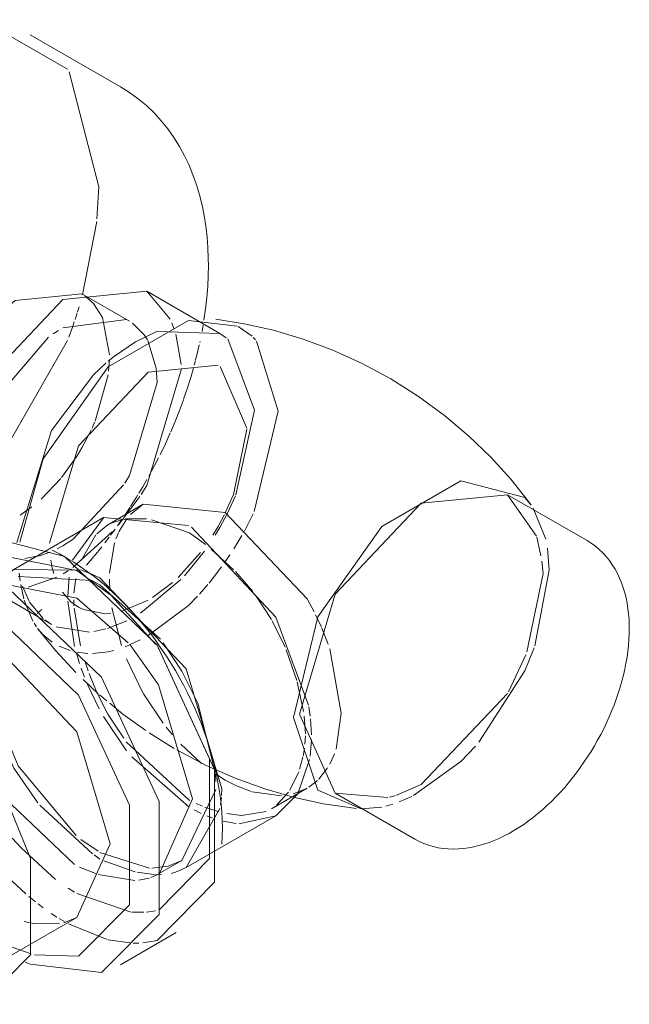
# Model space of a CAD drawing. Header units: inches. Extents: x -332 to 1204, y -60 to 270.
# Tile 26 of 91: x -154.84 to -151.98, y -2.81 to 1.8. Entities that reach past the tile are written whole.
import ezdxf

# ---------------------------------------------------------------- set-up
doc = ezdxf.new("R2010")
doc.units = ezdxf.units.IN
doc.header["$MEASUREMENT"] = 0
doc.layers.add('P-SANR-FIXT', color=6, linetype='Continuous', lineweight=9)

# ---------------------------------------------------------------- blocks, each defined once
blk = doc.blocks.new('Water Closet-Wall Mounted-Sloan-Valve-WETS-24501201 - WETS-2450_1201-2933277-HOT AND COLD WATER RISER DIAGRAM')
at = {"layer": 'P-SANR-FIXT'}
for p, q in [((-154.3651, 1.4855), (-154.7884, 1.7299)), ((-154.4663, 1.018), (-154.6056, 1.556)), ((-154.4759, 0.867), (-154.4663, 1.018)), ((-154.5427, 0.5116), (-154.4771, 0.8551)), ((-154.3236, 0.3876), (-154.5465, 0.5163)), ((-153.9008, 0.331), (-154.2424, 0.5282)), ((-154.1321, 0.3979), (-154.2424, 0.5282)), ((-154.4918, 0.4709), (-154.532, 0.5071)), ((-154.4502, 0.4049), (-154.4915, 0.4707)), ((-154.5781, 0.3963), (-154.5681, 0.4267)), ((-154.5665, 0.4316), (-154.5591, 0.4555)), ((-154.3381, 0.3952), (-154.6361, 0.3566)), ((-154.5909, 0.3592), (-154.582, 0.3849)), ((-154.4171, 0.2302), (-154.4502, 0.4049)), ((-154.2541, 0.3235), (-154.3098, 0.3789)), ((-154.115, 0.3544), (-154.1245, 0.3802)), ((-153.9835, 0.3404), (-153.9785, 0.3694)), ((-154.6552, 0.3451), (-154.6812, 0.328)), ((-154.6078, 0.3135), (-154.5909, 0.3592)), ((-154.2396, 0.3007), (-154.2541, 0.3234)), ((-154.0809, 0.185), (-154.1066, 0.3271)), ((-153.7493, 0.3178), (-153.8137, 0.3625)), ((-155.0045, -0.3845), (-154.6137, 0.2981)), ((-154.1983, 0.1684), (-154.2377, 0.2971)), ((-153.9941, 0.2874), (-153.9929, 0.2934)), ((-153.7377, -0.0295), (-153.8631, 0.3046)), ((-153.7324, 0.3002), (-153.7434, 0.3121)), ((-153.6273, -0.0337), (-153.7278, 0.2949)), ((-154.4324, 0.1923), (-154.4917, 0.1364)), ((-154.3934, 0.2246), (-154.4227, 0.2007)), ((-154.4216, 0.1541), (-154.4175, 0.2078)), ((-154.0199, 0.1813), (-154.0141, 0.2041)), ((-154.1942, 0.1015), (-154.1983, 0.1684)), ((-153.773, -0.1133), (-153.8984, 0.1754)), ((-154.4845, -0.0797), (-154.424, 0.136)), ((-153.8248, -0.425), (-153.7377, -0.0295)), ((-153.7387, -0.5034), (-153.6273, -0.0337)), ((-154.4987, -0.1124), (-154.4865, -0.0847)), ((-154.5256, -0.1675), (-154.5029, -0.1217)), ((-153.8364, -0.4243), (-153.773, -0.1179)), ((-154.5465, -0.2054), (-154.5256, -0.1675)), ((-154.5689, -0.2425), (-154.5465, -0.2054)), ((-154.6422, -0.3446), (-154.5689, -0.2425)), ((-154.7372, -0.4452), (-154.6457, -0.3488)), ((-154.5869, -0.6324), (-154.3509, -0.3789)), ((-154.374, -0.5641), (-154.2748, -0.4331)), ((-154.3185, -0.4806), (-154.2907, -0.4367)), ((-154.2907, -0.4367), (-154.284, -0.4255)), ((-153.8728, -0.5069), (-153.8365, -0.4245)), ((-153.8649, -0.5119), (-153.8267, -0.4297)), ((-152.1798, -0.6399), (-152.5525, -0.4247)), ((-152.5525, -0.4247), (-152.4166, -0.6196)), ((-154.836, -0.5213), (-154.7809, -0.4822)), ((-154.2587, -0.4697), (-154.4255, -0.566)), ((-154.3439, -0.5189), (-154.3212, -0.4849)), ((-154.3191, -0.5179), (-154.2587, -0.4697)), ((-154.2587, -0.4697), (-153.8748, -0.5077)), ((-152.3726, -0.6327), (-152.432, -0.4872)), ((-154.4449, -0.5323), (-154.8648, -0.7747)), ((-154.5896, -0.7319), (-154.4451, -0.5324)), ((-154.4449, -0.5323), (-154.0476, -0.5689)), ((-154.4137, -0.5597), (-154.3518, -0.5392)), ((-154.3796, -0.5706), (-154.3588, -0.5409)), ((-154.3736, -0.5991), (-154.3393, -0.542)), ((-154.3421, -0.5376), (-154.2432, -0.5386)), ((-154.2197, -0.5426), (-154.0416, -0.6041)), ((-153.785, -0.5954), (-153.7434, -0.5137)), ((-154.5895, -0.7665), (-154.4026, -0.5966)), ((-154.4769, -0.6086), (-154.4255, -0.566)), ((-154.4116, -0.6144), (-154.3905, -0.5858)), ((-155.0037, -0.6164), (-154.6285, -0.715)), ((-154.6361, -0.664), (-154.5869, -0.6324)), ((-154.5504, -0.7337), (-154.4805, -0.6127)), ((-154.4395, -0.6509), (-154.4189, -0.6243)), ((-154.3873, -0.6319), (-154.3754, -0.6031)), ((-154.0416, -0.6041), (-153.9678, -0.658)), ((-153.8344, -0.6786), (-153.7964, -0.6158)), ((-152.4154, -0.6235), (-152.3956, -0.7114)), ((-154.662, -0.6781), (-154.6361, -0.664)), ((-154.4889, -0.7126), (-154.4534, -0.669)), ((-154.4171, -0.7931), (-154.3937, -0.6508)), ((-154.0659, -0.8052), (-153.9723, -0.6893)), ((-153.9406, -0.6799), (-153.8353, -0.7761)), ((-152.3575, -0.7781), (-152.3647, -0.6756)), ((-154.8135, -0.7235), (-154.7406, -0.7099)), ((-154.7406, -0.7099), (-154.6961, -0.6939)), ((-154.6925, -0.7317), (-154.6875, -0.7597)), ((-154.5252, -0.7551), (-154.4906, -0.7146)), ((-154.0957, -0.8133), (-153.99, -0.6958)), ((-153.8782, -0.744), (-153.8528, -0.7069)), ((-152.3918, -0.7363), (-152.3854, -0.7942)), ((-154.6873, -0.7608), (-154.6785, -0.7946)), ((-154.6338, -0.7953), (-154.6113, -0.7814)), ((-154.5708, -0.7806), (-154.411, -0.8957)), ((-154.5455, -0.7795), (-154.5002, -0.7974)), ((-153.9505, -0.8391), (-153.8918, -0.7629)), ((-152.4238, -1.1325), (-152.3575, -0.7781)), ((-154.4975, -0.827), (-154.8453, -0.8084)), ((-154.8398, -0.793), (-154.8354, -0.8289)), ((-154.7986, -0.8573), (-154.664, -0.8115)), ((-154.612, -0.9016), (-154.6062, -0.8113)), ((-154.5835, -0.8864), (-154.5745, -0.8177)), ((-154.5002, -0.7974), (-154.4615, -0.8147)), ((-154.4615, -0.8464), (-154.4959, -0.8278)), ((-154.4157, -0.8756), (-154.4177, -0.8212)), ((-154.2712, -0.9799), (-154.0823, -0.8228)), ((-153.8266, -0.7851), (-153.7456, -0.8789)), ((-152.3854, -0.7942), (-152.4617, -1.1605)), ((-154.8924, -0.8472), (-154.5708, -0.9096)), ((-154.8329, -0.8452), (-154.8185, -0.9121)), ((-154.8249, -0.8527), (-154.7937, -0.9238)), ((-154.1784, -1.1018), (-154.4615, -0.8464)), ((-154.2157, -0.9071), (-154.1211, -0.8364)), ((-153.9948, -0.8902), (-153.9561, -0.8458)), ((-154.8933, -0.9144), (-154.7507, -0.9967)), ((-154.8167, -0.9184), (-154.7762, -1.0174)), ((-154.6373, -0.8816), (-154.5974, -0.9266)), ((-154.5837, -0.945), (-154.5845, -0.9175)), ((-154.5708, -0.9096), (-154.3297, -1.1187)), ((-154.407, -0.8992), (-154.2019, -1.125)), ((-154.3629, -0.9719), (-154.2356, -0.919)), ((-153.7328, -0.8956), (-153.6578, -1.0093)), ((-154.791, -0.9284), (-154.7285, -1.0042)), ((-154.7564, -0.9816), (-154.7343, -0.9628)), ((-154.5805, -1.1357), (-154.6116, -0.9242)), ((-154.5523, -1.1334), (-154.5831, -0.9557)), ((-154.5392, -0.9632), (-154.4379, -0.9821)), ((-154.3615, -1.1311), (-154.4065, -0.954)), ((-154.7398, -1.003), (-154.6882, -1.0328)), ((-154.7196, -1.0116), (-154.6882, -1.0328)), ((-154.4348, -0.982), (-154.4109, -0.9804)), ((-153.4511, -0.9873), (-153.4244, -1.0448)), ((-154.7704, -1.0271), (-154.7596, -1.0436)), ((-154.7529, -1.0527), (-154.7277, -1.0819)), ((-154.6676, -1.0435), (-154.5106, -1.0682)), ((-154.4897, -1.0657), (-154.4335, -1.0538)), ((-154.4269, -1.0519), (-154.336, -1.016)), ((-153.6545, -1.015), (-153.5941, -1.1397)), ((-153.4221, -1.05), (-153.3926, -1.1249)), ((-154.7277, -1.0819), (-154.6859, -1.1159)), ((-154.3434, -1.1373), (-154.2732, -1.1054)), ((-154.6522, -1.1349), (-154.6007, -1.1545)), ((-153.5891, -1.152), (-153.5401, -1.2947)), ((-154.5569, -1.2157), (-154.5708, -1.1711)), ((-154.5695, -1.162), (-154.518, -1.1683)), ((-154.2587, -1.3562), (-154.338, -1.194)), ((-152.4669, -1.1746), (-152.5475, -1.3478)), ((-154.5338, -1.2796), (-154.5494, -1.2378)), ((-154.5167, -1.2502), (-154.5307, -1.2082)), ((-154.541, -1.2898), (-154.4695, -1.3575)), ((-154.4768, -1.3507), (-154.5125, -1.2617)), ((-154.4654, -1.4271), (-154.5198, -1.3137)), ((-153.5381, -1.3017), (-153.5076, -1.4407)), ((-154.4638, -1.3622), (-154.4293, -1.3907)), ((-154.1659, -1.4956), (-154.2583, -1.3569)), ((-153.9212, -1.724), (-154.0037, -1.4007)), ((-153.4832, -1.419), (-153.4771, -1.4628)), ((-154.3366, -1.6242), (-154.4449, -1.4637)), ((-153.3596, -1.8226), (-153.5268, -1.4531)), ((-153.5045, -1.4623), (-153.4988, -1.5443)), ((-153.4758, -1.4745), (-153.4713, -1.5502)), ((-154.1224, -1.5495), (-154.1515, -1.5142)), ((-154.2318, -1.5404), (-154.1138, -1.6132)), ((-153.4989, -1.555), (-153.5012, -1.5933)), ((-154.0416, -1.8577), (-154.3384, -1.582)), ((-153.9867, -1.6833), (-154.0825, -1.5938)), ((-153.5033, -1.6114), (-153.5098, -1.6492)), ((-153.4713, -1.5711), (-153.477, -1.6503)), ((-154.0448, -1.8876), (-154.313, -1.6534)), ((-153.511, -1.655), (-153.5266, -1.7107)), ((-153.3626, -1.6379), (-153.3848, -1.6874)), ((-153.9483, -1.6622), (-153.9483, -2.1293)), ((-153.4793, -1.6658), (-153.5353, -1.8264)), ((-153.395, -1.7049), (-153.4363, -1.7573)), ((-153.8748, -1.7614), (-153.9209, -1.7325)), ((-153.9188, -1.7682), (-153.9205, -1.7331)), ((-153.5307, -1.7225), (-153.5723, -1.8081)), ((-153.8227, -1.7886), (-153.8748, -1.7614)), ((-153.7527, -1.8158), (-153.8226, -1.7887)), ((-153.4431, -1.7639), (-153.4835, -1.795)), ((-154.0776, -2.1381), (-153.9188, -1.805)), ((-153.8927, -1.843), (-153.8967, -1.8791)), ((-153.6104, -1.8347), (-153.7486, -1.8171)), ((-153.6578, -1.8958), (-153.4909, -1.7994)), ((-153.5353, -1.8264), (-153.6383, -1.9294)), ((-153.5785, -1.8175), (-153.634, -1.8794)), ((-153.4977, -1.8032), (-153.557, -1.8263)), ((-153.3596, -1.8226), (-152.9869, -2.0378)), ((-153.1123, -1.8427), (-153.3596, -1.8226)), ((-153.0806, -1.8348), (-153.1054, -1.8412)), ((-153.0595, -1.8641), (-153.0002, -1.8384)), ((-154.5808, -2.1563), (-154.8764, -1.8759)), ((-154.4962, -2.1074), (-154.7433, -1.8793)), ((-153.9811, -1.8839), (-154.0109, -1.8716)), ((-153.9046, -1.9096), (-153.9701, -1.8881)), ((-153.2387, -1.8961), (-153.141, -1.8877)), ((-153.1221, -1.8835), (-153.0903, -1.8747)), ((-154.0582, -2.1718), (-153.6383, -1.9294)), ((-153.9873, -1.9179), (-154.0198, -1.9016)), ((-153.9346, -1.9396), (-153.9605, -1.9296)), ((-153.8, -1.927), (-153.8672, -1.9185)), ((-153.6383, -1.9294), (-153.8108, -1.9664)), ((-153.683, -1.9082), (-153.7979, -1.927)), ((-153.8233, -1.9654), (-153.8843, -1.9548)), ((-154.8315, -2.0791), (-154.8724, -2.0329)), ((-154.551, -2.0398), (-154.4701, -2.095)), ((-154.6694, -2.2266), (-154.8315, -2.0791)), ((-154.4615, -2.1319), (-154.4892, -2.1124)), ((-154.4615, -2.1001), (-154.2303, -2.1739)), ((-154.2974, -2.1915), (-154.4437, -2.14)), ((-154.2181, -2.1741), (-154.1428, -2.1648)), ((-154.1869, -2.2013), (-154.0776, -2.1381)), ((-153.9483, -2.1293), (-154.1843, -2.3694)), ((-154.1428, -2.1648), (-154.0776, -2.1381)), ((-154.4779, -2.2013), (-154.5581, -2.1691)), ((-154.2981, -2.2324), (-154.4698, -2.2041)), ((-154.2099, -2.2045), (-154.2876, -2.1937)), ((-154.1913, -2.2038), (-154.224, -2.2183)), ((-154.1741, -2.2045), (-154.2064, -2.2047)), ((-154.1083, -2.1934), (-154.1284, -2.1985)), ((-154.8096, -2.2938), (-154.8926, -2.2156)), ((-154.2301, -2.2204), (-154.2796, -2.2309)), ((-154.5809, -2.2862), (-154.611, -2.2675)), ((-154.3154, -2.3797), (-154.5708, -2.2921)), ((-154.7642, -2.3316), (-154.7951, -2.3062)), ((-154.7271, -2.3598), (-154.7516, -2.3414)), ((-154.6633, -2.4034), (-154.6897, -2.3861)), ((-154.2564, -2.3808), (-154.3106, -2.3801)), ((-154.2007, -2.3734), (-154.2437, -2.3799)), ((-155.0111, -2.6591), (-154.5704, -2.4046)), ((-154.8174, -2.4235), (-154.7726, -2.434)), ((-154.7722, -2.4341), (-154.651, -2.4345)), ((-154.6285, -2.4244), (-154.6522, -2.4102)), ((-154.6312, -2.4298), (-154.5704, -2.4046)), ((-154.4285, -2.5081), (-154.6096, -2.435)), ((-154.3653, -2.6265), (-154.1051, -2.4762)), ((-154.3218, -2.5246), (-154.424, -2.5092)), ((-154.2789, -2.5249), (-154.3064, -2.5252)), ((-154.1934, -2.5123), (-154.2607, -2.5237)), ((-154.7846, -2.5756), (-154.8734, -2.5436)), ((-154.7889, -2.6244), (-154.8126, -2.614)), ((-154.4537, -2.6626), (-154.7889, -2.6244))]:
    blk.add_line(p, q, dxfattribs=at)
for points in [[(-154.6137, 1.5679, 0), (-155.0161, 1.8002, 0), (-155.2637, 1.7763, 0)], [(-154.3651, 1.4855, 0), (-154.3227, 1.4591, 0), (-154.2823, 1.4298, 0), (-154.244, 1.3978, 0), (-154.2081, 1.3635, 0), (-154.1745, 1.3269, 0), (-154.1435, 1.2883, 0), (-154.115, 1.248, 0), (-154.089, 1.2062, 0), (-154.0655, 1.1629, 0), (-154.0445, 1.1185, 0), (-154.0259, 1.073, 0), (-154.0095, 1.0266, 0), (-153.9955, 0.9793, 0), (-153.9835, 0.9312, 0), (-153.9737, 0.8825, 0), (-153.9659, 0.8331, 0), (-153.9601, 0.7832, 0), (-153.9562, 0.7327, 0), (-153.9541, 0.6818, 0), (-153.9538, 0.6493, 0)], [(-153.9744, 0.3933, 0), (-153.967, 0.446, 0), (-153.9611, 0.4985, 0), (-153.957, 0.5507, 0), (-153.9545, 0.6026, 0), (-153.9538, 0.6493, 0)], [(-154.5465, 0.5163, 0), (-154.859, 0.4853, 0), (-155.0539, 0.3204, 0)], [(-154.2424, 0.5282, 0), (-154.6361, 0.4892, 0), (-155.0291, 0.0748, 0)], [(-153.8181, 0.3646, 0), (-154.0476, 0.3917, 0), (-154.4236, 0.1746, 0), (-154.7277, -0.2562, 0), (-154.8369, -0.6468, 0)], [(-153.9185, 0.3976, 0), (-153.7858, 0.3763, 0), (-153.6492, 0.3453, 0), (-153.5103, 0.3039, 0), (-153.3709, 0.252, 0), (-153.2331, 0.1896, 0), (-153.0987, 0.1172, 0), (-152.9698, 0.0358, 0), (-152.848, -0.0535, 0), (-152.7347, -0.149, 0), (-152.6308, -0.2492, 0), (-152.5372, -0.3524, 0), (-152.454, -0.4567, 0), (-152.4415, -0.4736, 0)], [(-154.1955, 0.3389, 0), (-154.2945, 0.292, 0), (-154.3934, 0.2246, 0)], [(-153.8699, 0.3101, 0), (-153.9008, 0.331, 0), (-154.1955, 0.3389, 0)], [(-154.7024, 0.3126, 0), (-154.9486, 0.0267, 0), (-155.0473, -0.2042, 0)], [(-154.0133, 0.2072, 0), (-154.0063, 0.2344, 0), (-153.9965, 0.2769, 0)], [(-153.9085, 0.1816, 0), (-154.2356, 0.1492, 0), (-154.5627, -0.1961, 0), (-154.6981, -0.652, 0)], [(-154.2689, -0.4241, 0), (-154.2424, -0.381, 0), (-154.0796, 0.1642, 0)], [(-154.0697, 0.0225, 0), (-154.0517, 0.0753, 0), (-154.0351, 0.1283, 0), (-154.0231, 0.1702, 0)], [(-154.4917, 0.1364, 0), (-154.6882, -0.1236, 0), (-154.8509, -0.6492, 0)], [(-154.3454, -0.3702, 0), (-154.3236, -0.3341, 0), (-154.1942, 0.1015, 0)], [(-154.1303, -0.1306, 0), (-154.1099, -0.0825, 0), (-154.0891, -0.0301, 0), (-154.071, 0.019, 0)], [(-154.1801, -0.2374, 0), (-154.1554, -0.1862, 0), (-154.132, -0.1345, 0)], [(-154.2331, -0.3383, 0), (-154.206, -0.2881, 0), (-154.1874, -0.2518, 0)], [(-154.2788, -0.4169, 0), (-154.2613, -0.3879, 0), (-154.2415, -0.353, 0)], [(-152.4415, -0.4736, 0), (-152.4718, -0.4379, 0), (-152.7711, -0.3596, 0), (-153.141, -0.5731, 0), (-153.4403, -0.997, 0), (-153.5546, -1.4692, 0)], [(-153.5268, -1.4531, 0), (-153.3596, -0.8907, 0), (-152.9561, -0.4647, 0), (-152.5525, -0.4247, 0)], [(-153.9333, -0.6148, 0), (-153.9085, -0.5738, 0), (-153.8784, -0.5181, 0)], [(-153.9221, -0.614, 0), (-153.9008, -0.5782, 0), (-153.8649, -0.5119, 0)], [(-153.8748, -0.5077, 0), (-153.4909, -0.913, 0), (-153.4582, -0.9733, 0)], [(-154.0329, -0.5774, 0), (-153.6383, -0.998, 0), (-153.4847, -1.4102, 0)], [(-152.1798, -0.6399, 0), (-152.1599, -0.6523, 0), (-152.1408, -0.6661, 0), (-152.1228, -0.6812, 0), (-152.1057, -0.6975, 0), (-152.0898, -0.7149, 0), (-152.075, -0.7333, 0), (-152.0613, -0.7527, 0), (-152.0487, -0.7729, 0), (-152.0373, -0.7939, 0), (-152.027, -0.8156, 0), (-152.0179, -0.838, 0), (-152.0098, -0.861, 0), (-152.0028, -0.8846, 0), (-151.9968, -0.9086, 0), (-151.9918, -0.9332, 0), (-151.9879, -0.9582, 0), (-151.9849, -0.9837, 0), (-151.9829, -1.0095, 0), (-151.9819, -1.0357, 0), (-151.9817, -1.0525, 0)], [(-154.6849, -0.685, 0), (-154.6516, -0.702, 0), (-154.6219, -0.7186, 0)], [(-155.0147, -0.7247, 0), (-154.9555, -0.7029, 0), (-154.5708, -0.7806, 0)], [(-154.6285, -0.715, 0), (-154.1934, -1.1295, 0), (-153.9245, -1.712, 0), (-153.9245, -2.2402, 0), (-154.1934, -2.5123, 0)], [(-153.8905, -2.061, 0), (-153.8886, -2.0236, 0), (-153.8881, -1.9861, 0), (-153.8888, -1.9485, 0), (-153.8908, -1.9109, 0), (-153.8941, -1.8731, 0), (-153.8985, -1.8354, 0), (-153.904, -1.7977, 0), (-153.9107, -1.7599, 0), (-153.9185, -1.7222, 0), (-153.9273, -1.6846, 0), (-153.9372, -1.647, 0), (-153.9481, -1.6096, 0), (-153.9599, -1.5723, 0), (-153.9728, -1.5351, 0), (-153.9866, -1.4982, 0), (-154.0014, -1.4615, 0), (-154.017, -1.4251, 0), (-154.0336, -1.389, 0), (-154.051, -1.3533, 0), (-154.0692, -1.3179, 0), (-154.0883, -1.2829, 0), (-154.1082, -1.2483, 0), (-154.1289, -1.2142, 0), (-154.1504, -1.1807, 0), (-154.1726, -1.1477, 0), (-154.1955, -1.1152, 0), (-154.2192, -1.0834, 0), (-154.2435, -1.0522, 0), (-154.2685, -1.0218, 0), (-154.2942, -0.992, 0), (-154.3205, -0.963, 0), (-154.3474, -0.9348, 0), (-154.3749, -0.9074, 0), (-154.4031, -0.8808, 0), (-154.4318, -0.8552, 0), (-154.4611, -0.8304, 0), (-154.491, -0.8067, 0), (-154.5214, -0.7839, 0), (-154.5524, -0.7621, 0), (-154.584, -0.7415, 0), (-154.6161, -0.7219, 0), (-154.6219, -0.7186, 0)], [(-154.9096, -0.8098, 0), (-154.8648, -0.7747, 0), (-154.548, -0.7786, 0)], [(-154.4615, -0.8147, 0), (-154.0582, -1.2404, 0), (-153.8911, -1.8026, 0), (-153.8921, -1.8344, 0)], [(-154.8887, -0.8653, 0), (-154.4537, -1.2797, 0), (-154.1848, -1.8623, 0), (-154.1848, -2.3905, 0), (-154.4537, -2.6626, 0)], [(-154.2357, -1.0849, 0), (-154.0476, -0.9445, 0), (-154.0045, -0.9008, 0)], [(-154.5974, -0.9266, 0), (-154.5627, -0.9514, 0), (-154.5392, -0.9632, 0)], [(-154.9464, -0.9975, 0), (-154.5617, -1.364, 0), (-154.324, -1.8791, 0), (-154.324, -2.3462, 0), (-154.5617, -2.5868, 0), (-154.7687, -2.58, 0)], [(-154.7547, -1.0508, 0), (-154.67, -1.1551, 0), (-154.5748, -1.2579, 0)], [(-152.9869, -2.0378, 0), (-152.9661, -2.0488, 0), (-152.9447, -2.0584, 0), (-152.9226, -2.0665, 0), (-152.8999, -2.0731, 0), (-152.8769, -2.0783, 0), (-152.8536, -2.0819, 0), (-152.83, -2.0841, 0), (-152.8062, -2.0848, 0), (-152.7823, -2.0842, 0), (-152.7583, -2.0822, 0), (-152.7344, -2.079, 0), (-152.7104, -2.0745, 0), (-152.6865, -2.0688, 0), (-152.6626, -2.0619, 0), (-152.6389, -2.0539, 0), (-152.6152, -2.0448, 0), (-152.5917, -2.0347, 0), (-152.5683, -2.0235, 0), (-152.5451, -2.0113, 0), (-152.5221, -1.9981, 0), (-152.4993, -1.9841, 0), (-152.4766, -1.969, 0), (-152.4542, -1.9531, 0), (-152.4321, -1.9364, 0), (-152.4102, -1.9188, 0), (-152.3887, -1.9004, 0), (-152.3674, -1.8812, 0), (-152.3465, -1.8613, 0), (-152.326, -1.8406, 0), (-152.3058, -1.8193, 0), (-152.286, -1.7973, 0), (-152.2667, -1.7746, 0), (-152.2478, -1.7514, 0), (-152.2294, -1.7276, 0), (-152.2115, -1.7033, 0), (-152.1941, -1.6784, 0), (-152.1772, -1.6531, 0), (-152.1609, -1.6274, 0), (-152.1452, -1.6013, 0), (-152.1301, -1.5748, 0), (-152.1157, -1.548, 0), (-152.1018, -1.5209, 0), (-152.0886, -1.4935, 0), (-152.0762, -1.4659, 0), (-152.0644, -1.4382, 0), (-152.0533, -1.4103, 0), (-152.043, -1.3823, 0), (-152.0334, -1.3542, 0), (-152.0245, -1.326, 0), (-152.0165, -1.2979, 0), (-152.0093, -1.2698, 0), (-152.0028, -1.2418, 0), (-151.9972, -1.2138, 0), (-151.9925, -1.186, 0), (-151.9886, -1.1584, 0), (-151.9855, -1.1309, 0), (-151.9833, -1.1037, 0), (-151.9821, -1.0767, 0), (-151.9817, -1.0525, 0)], [(-154.5704, -2.4046, 0), (-154.4146, -2.0603, 0), (-154.5704, -1.5362, 0), (-154.9464, -1.1392, 0)], [(-154.3209, -1.1286, 0), (-154.1869, -1.3148, 0), (-154.0279, -1.8498, 0), (-154.1833, -2.1991, 0)], [(-154.1885, -1.1437, 0), (-154.1861, -1.1471, 0), (-153.9483, -1.6622, 0)], [(-154.0037, -1.4007, 0), (-154.0776, -1.2517, 0), (-154.165, -1.1193, 0)], [(-153.3849, -1.1472, 0), (-153.3319, -1.448, 0), (-153.3554, -1.6168, 0)], [(-152.6861, -1.5846, 0), (-152.4718, -1.2503, 0), (-152.4273, -1.1421, 0)], [(-154.4969, -1.1689, 0), (-154.4236, -1.1615, 0), (-154.3962, -1.155, 0)], [(-154.3506, -1.566, 0), (-154.4255, -1.4525, 0), (-154.4736, -1.358, 0)], [(-152.5525, -1.3566, 0), (-152.9561, -1.7826, 0), (-153.0753, -1.8333, 0)], [(-154.9731, -1.3874, 0), (-154.8453, -1.6949, 0), (-154.5737, -2.0217, 0)], [(-154.4162, -1.4015, 0), (-154.3548, -1.4522, 0), (-154.2472, -1.5294, 0)], [(-154.7521, -1.8687, 0), (-154.8648, -1.7061, 0), (-154.9738, -1.4541, 0)], [(-153.5546, -1.4692, 0), (-153.4403, -1.8095, 0), (-153.2387, -1.8961, 0)], [(-152.9923, -1.8344, 0), (-152.7711, -1.6742, 0), (-152.7023, -1.603, 0)], [(-154.102, -1.6205, 0), (-153.967, -1.6915, 0), (-153.9245, -1.7102, 0)], [(-155.016, -2.8119, 0), (-154.7866, -2.5798, 0), (-154.7866, -2.1291, 0), (-154.9444, -1.7434, 0)], [(-153.9245, -1.7102, 0), (-153.8288, -1.7523, 0), (-153.6894, -1.8027, 0), (-153.5507, -1.8425, 0), (-153.4146, -1.8721, 0), (-153.2826, -1.892, 0), (-153.2617, -1.8943, 0)], [(-153.8994, -1.8954, 0), (-154.0582, -2.1718, 0), (-154.1083, -2.1934, 0)]]:
    blk.add_polyline3d(points, dxfattribs=at)

msp = doc.modelspace()

# ---------------------------------------------------------------- block references
at = {"layer": 'P-SANR-FIXT'}
msp.add_blockref('Water Closet-Wall Mounted-Sloan-Valve-WETS-24501201 - WETS-2450_1201-2933277-HOT AND COLD WATER RISER DIAGRAM', (0, 0), dxfattribs=at)

doc.saveas('drawing.dxf')
